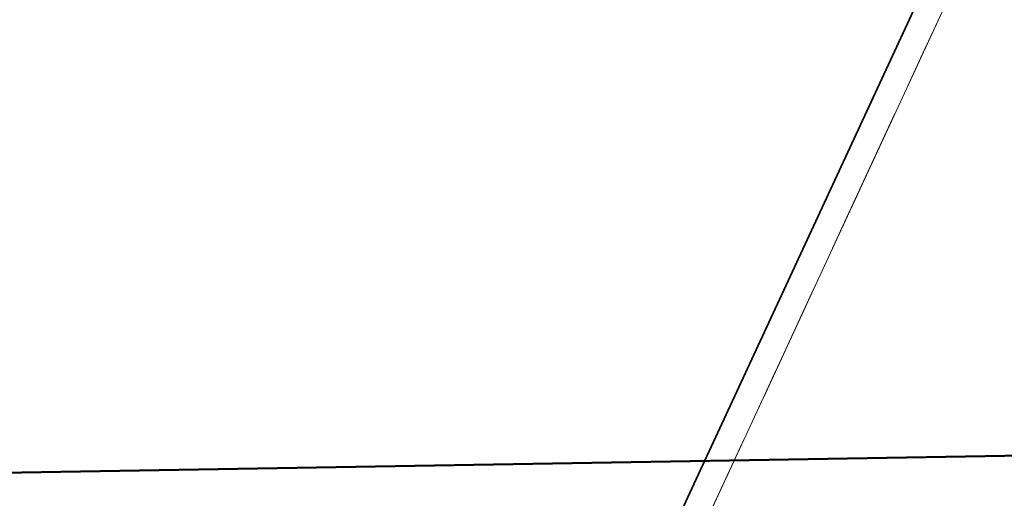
# Model space of a CAD drawing. Extents: x 5491056 to 5491224, y 5912897 to 5913097.
# Tile 9 of 15: x 5491181.7 to 5491192.7, y 5913036.11 to 5913041.46. Entities that reach past the tile are written whole.
import ezdxf

# ---------------------------------------------------------------- set-up
doc = ezdxf.new("R2010")
doc.units = 0
for name, pattern in [('DGN Style 3', [2.568210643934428, 1.834436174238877, -0.7337744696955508]), ('PRZER1-1', [1, 0.5, -0.5]), ('PRZER3-1', [2, 1.5, -0.5])]:
    doc.linetypes.add(name, pattern=pattern)
for name, color, linetype, lineweight in [('GESDZI', 7, 'CONTINUOUS', 18), ('GESKKL', 82, 'CONTINUOUS', 18), ('GESUZY', 96, 'CONTINUOUS', 18), ('GSLKOG', 7, 'CONTINUOUS', 35), ('Zakres opracowania', 1, 'DGN Style 3', 50)]:
    doc.layers.add(name, color=color, linetype=linetype, lineweight=lineweight)

msp = doc.modelspace()

# ---------------------------------------------------------------- linework, layer by layer
at = {"layer": 'GESDZI', "color": 251, "linetype": 'Continuous', "lineweight": 13, "true_color": 0x636466, "elevation": 10.22, "flags": 128}
for points in [[(5491223.466178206, 5913072.139112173), (5491206.445546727, 5913072.848624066), (5491205.521347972, 5913070.892644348), (5491192.320725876, 5913042.228951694), (5491186.579208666, 5913029.83736261), (5491206.075950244, 5913021.780004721)], [(5491206.075950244, 5913021.780004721), (5491186.579208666, 5913029.83736261), (5491192.320725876, 5913042.228951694), (5491179.528435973, 5913042.11311124), (5491170.929074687, 5913022.80376322)]]:
    msp.add_lwpolyline(points, dxfattribs=at)
at = {"layer": 'GESKKL', "color": 252, "linetype": 'PRZER3-1', "lineweight": 13, "true_color": 0x939598, "elevation": 10.06}
for points in [[(5491223.466178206, 5913072.139112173), (5491206.445546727, 5913072.848624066), (5491205.521347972, 5913070.892644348), (5491192.320725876, 5913042.228951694), (5491186.579208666, 5913029.83736261), (5491206.075950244, 5913021.780004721)], [(5491182.665231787, 5913020.760209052), (5491186.579208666, 5913029.83736261), (5491192.320725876, 5913042.228951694), (5491179.528435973, 5913042.11311124), (5491170.929074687, 5913022.80376322)]]:
    msp.add_lwpolyline(points, dxfattribs=at)
at = {"layer": 'GESUZY', "color": 252, "linetype": 'PRZER1-1', "lineweight": 13, "true_color": 0x939598, "elevation": 10.08}
for points in [[(5491223.466178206, 5913072.139112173), (5491206.445546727, 5913072.848624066), (5491205.521347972, 5913070.892644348), (5491192.320725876, 5913042.228951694), (5491186.579208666, 5913029.83736261), (5491206.075950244, 5913021.780004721)], [(5491182.665231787, 5913020.760209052), (5491186.579208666, 5913029.83736261), (5491192.320725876, 5913042.228951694), (5491179.528435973, 5913042.11311124), (5491170.929074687, 5913022.80376322)]]:
    msp.add_lwpolyline(points, dxfattribs=at)
at = {"layer": 'GSLKOG', "color": 251, "linetype": 'Continuous', "lineweight": 35, "true_color": 0x636466, "elevation": 10.18}
msp.add_lwpolyline([(5491191.396090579, 5913027.792242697), (5491186.279401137, 5913029.90609739), (5491201.272128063, 5913062.235896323), (5491202.69953735, 5913065.307919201)], dxfattribs=at)
at = {"layer": 'Zakres opracowania', "color": 252, "linetype": 'Continuous', "ltscale": 0.5, "true_color": 0x939598, "flags": 128}
msp.add_lwpolyline([(5491198.201095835, 5913036.681823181), (5491219.058893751, 5913087.677733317), (5491167.673233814, 5913089.541562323), (5491165.229480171, 5913036.121168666)], close=True, dxfattribs=at)

doc.saveas('drawing.dxf')
